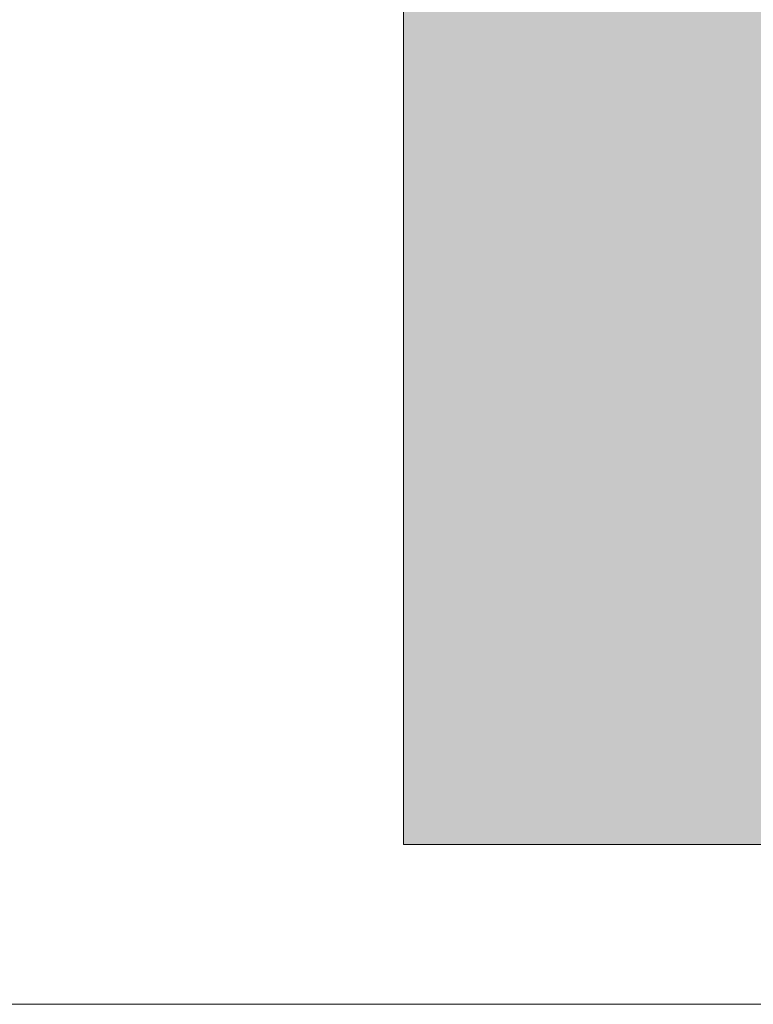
# Model space of a CAD drawing. Header units: metres. Extents: x -14 to 13.9, y -18.2 to 7.6.
# Tile 169 of 195: x -9.2 to -8.5, y -18.2 to -17.2. Entities that reach past the tile are written whole.
import ezdxf

# ---------------------------------------------------------------- set-up
doc = ezdxf.new("R2010")
doc.units = ezdxf.units.M
doc.layers.add('A-DETL-MBND', color=254, linetype='Continuous', lineweight=5, true_color=0xbebebe)
doc.layers.add('A-FLOR', color=7, linetype='Continuous', lineweight=5)
doc.layers.add('A-FLOR-PATT', color=7, linetype='Continuous', lineweight=5)

msp = doc.modelspace()

# ---------------------------------------------------------------- hatches: boundary and pattern name
at = {"layer": 'A-FLOR-PATT', "true_color": 0xd8d8d8}
h = msp.add_hatch(color=254, dxfattribs=at)
h.paths.add_polyline_path([(0.50641, -18.07504), (1.00641, -18.07504), (1.00641, -13.70504), (0.50641, -13.70504), (0.50641, -16.07504), (0.52641, -16.07504), (0.52641, -17.47504), (0.50641, -17.47504), (0.50641, -18.00275)])
h.paths.add_polyline_path([(-8.45198, -17.76103), (-8.45198, -17.76103), (-8.45123, -17.76068)])
h.paths.add_polyline_path([(-8.69369, -18.07504), (-8.33359, -18.07464), (-8.33359, -17.78387), (-8.3346, -17.78488), (-8.35402, -17.7852), (-8.35441, -17.78556), (-8.39238, -17.78588), (-8.39334, -17.79079), (-8.39554, -17.79267), (-8.3997, -17.79334), (-8.40289, -17.79434), (-8.40566, -17.79589), (-8.40958, -17.7984), (-8.41246, -17.79818), (-8.41565, -17.79589), (-8.41888, -17.79415), (-8.42269, -17.79319), (-8.42644, -17.79231), (-8.42832, -17.79011), (-8.42881, -17.78696), (-8.42941, -17.78556), (-8.43941, -17.78508), (-8.44162, -17.78544), (-8.44471, -17.78754), (-8.44788, -17.78849), (-8.45299, -17.78888), (-8.45709, -17.78789), (-8.46238, -17.78374), (-8.46463, -17.77938), (-8.46532, -17.775), (-8.46359, -17.76819), (-8.46197, -17.76574), (-8.45814, -17.76264), (-8.45439, -17.76147), (-8.44988, -17.76111), (-8.44471, -17.76239), (-8.43955, -17.76499), (-8.42886, -17.76352), (-8.42797, -17.75922), (-8.42577, -17.75733), (-8.42215, -17.75671), (-8.41842, -17.75564), (-8.41565, -17.75409), (-8.4114, -17.75156), (-8.40885, -17.75182), (-8.40533, -17.75434), (-8.40238, -17.75585), (-8.39916, -17.75671), (-8.39487, -17.75769), (-8.39299, -17.75989), (-8.3925, -17.76306), (-8.39231, -17.76443), (-8.35402, -17.76479), (-8.35402, -17.76511), (-8.33458, -17.76512), (-8.33359, -17.76611), (-8.33359, -15.31504), (-7.70369, -15.31504), (-7.70369, -11.23504), (-7.19359, -11.23504), (-7.19359, -11.21504), (-5.49359, -11.21504), (-5.49359, -11.23504), (-4.68359, -11.23504), (-4.68359, -11.21504), (-3.68359, -11.21504), (-3.68359, -11.23504), (-2.87364, -11.23504), (-2.87364, -11.21504), (-1.17364, -11.21504), (-1.17364, -11.23504), (-0.66359, -11.23504), (-0.66359, -12.50504), (-0.16359, -12.50504), (-0.16359, -10.73504), (-8.20369, -10.73504), (-8.20369, -14.81504), (-8.83359, -14.81504), (-8.83359, -18.07504)])

# ---------------------------------------------------------------- linework, layer by layer
at = {"layer": 'A-DETL-MBND', "color": 254, "true_color": 0xd4d4d4}
msp.add_line((-8.33359, -18.23504), (-13.99359, -18.23504), dxfattribs=at)
at = {"layer": 'A-FLOR', "color": 8, "true_color": 0x808080}
for p, q in [((-8.83359, -14.81504), (-8.83359, -18.07504)), ((-8.83359, -18.07504), (-8.33359, -18.07504))]:
    msp.add_line(p, q, dxfattribs=at)

doc.saveas('drawing.dxf')
